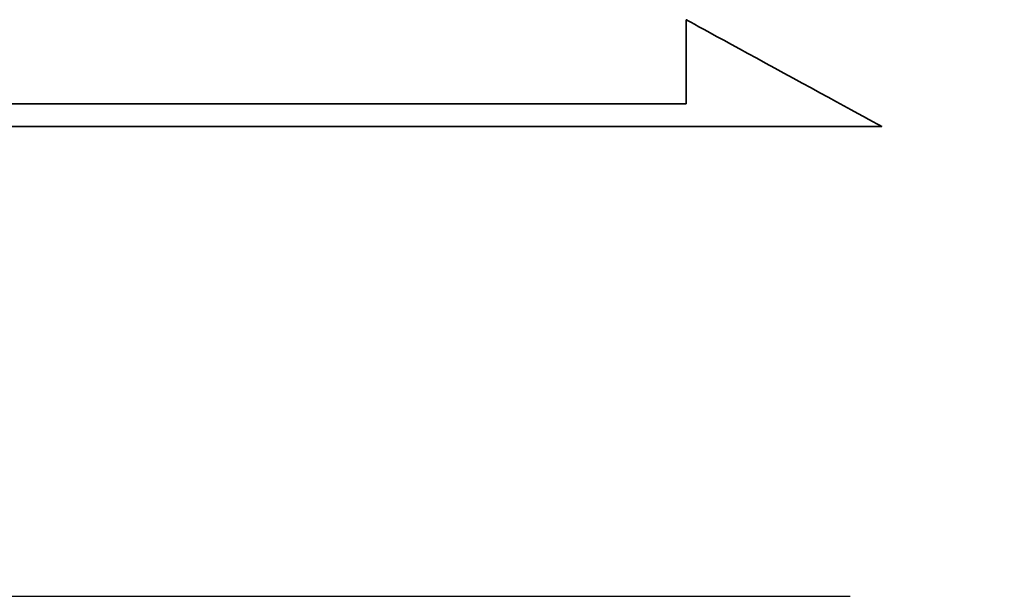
# Model space of a CAD drawing. Extents: x -456 to 346, y -296 to 220.
# Tile 39 of 45: x 86.53 to 89.22, y 54.96 to 56.54. Entities that reach past the tile are written whole.
import ezdxf

# ---------------------------------------------------------------- set-up
doc = ezdxf.new("R2010")
doc.units = 0
doc.header["$LTSCALE"] = 2
doc.header["$MEASUREMENT"] = 0
doc.linetypes.add('CENTER', pattern=[2, 1.25, -0.25, 0.25, -0.25])
for name, color, linetype in [('CL', 1, 'CENTER'), ('DIM', 4, 'CONTINUOUS'), ('layer 1', 7, 'CONTINUOUS')]:
    doc.layers.add(name, color=color, linetype=linetype)

# ---------------------------------------------------------------- blocks, each defined once
blk = doc.blocks.new('TBI MOTION logo(完整正式版)')
at = {"layer": 'layer 1', "color": 22, "lineweight": 35}
blk.add_open_spline([(75.90875, -9.47875), (75.90875, -9.47875), (75.90875, -12.28625), (75.90875, -12.28625), (75.90875, -12.28625), (75.90875, -12.28625), (75.90875, -12.47875), (75.90875, -12.47875), (75.90875, -12.47875), (75.90875, -12.47875), (75.71625, -12.47875), (75.71625, -12.47875), (75.71625, -12.47875), (75.71625, -12.47875), (-88.32875, -12.47875), (-88.32875, -12.47875), (-88.32875, -12.47875), (-88.32875, -12.47875), (-88.32875, -13.29375), (-88.32875, -13.29375), (-88.32875, -13.29375), (-88.32875, -13.29375), (82.89125, -13.29375), (82.89125, -13.29375), (82.89125, -13.29375), (82.89125, -13.29375), (75.90875, -9.47875), (75.90875, -9.47875)], degree=3, knots=[0, 0, 0, 0, 0.14285714, 0.14285714, 0.14285714, 0.14285715, 0.28571429, 0.28571429, 0.28571429, 0.2857143, 0.42857143, 0.42857143, 0.42857143, 0.42857144, 0.57142857, 0.57142857, 0.57142857, 0.57142858, 0.71428571, 0.71428571, 0.71428571, 0.71428572, 0.85714286, 0.85714286, 0.85714286, 0.85714287, 1, 1, 1, 1], dxfattribs=at)

msp = doc.modelspace()

# ---------------------------------------------------------------- linework, layer by layer
at = {"layer": 'CL', "color": 7, "linetype": 'CENTER'}
msp.add_line((58.2989, 54.9609), (96.2989, 54.9609), dxfattribs=at)

# ---------------------------------------------------------------- block references
at = {"layer": 'DIM', "color": 7, "xscale": 0.0766227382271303, "yscale": 0.0766227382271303, "zscale": 0.0766227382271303}
msp.add_blockref('TBI MOTION logo(完整正式版)', (82.5342, 57.2653), dxfattribs=at)

doc.saveas('drawing.dxf')
